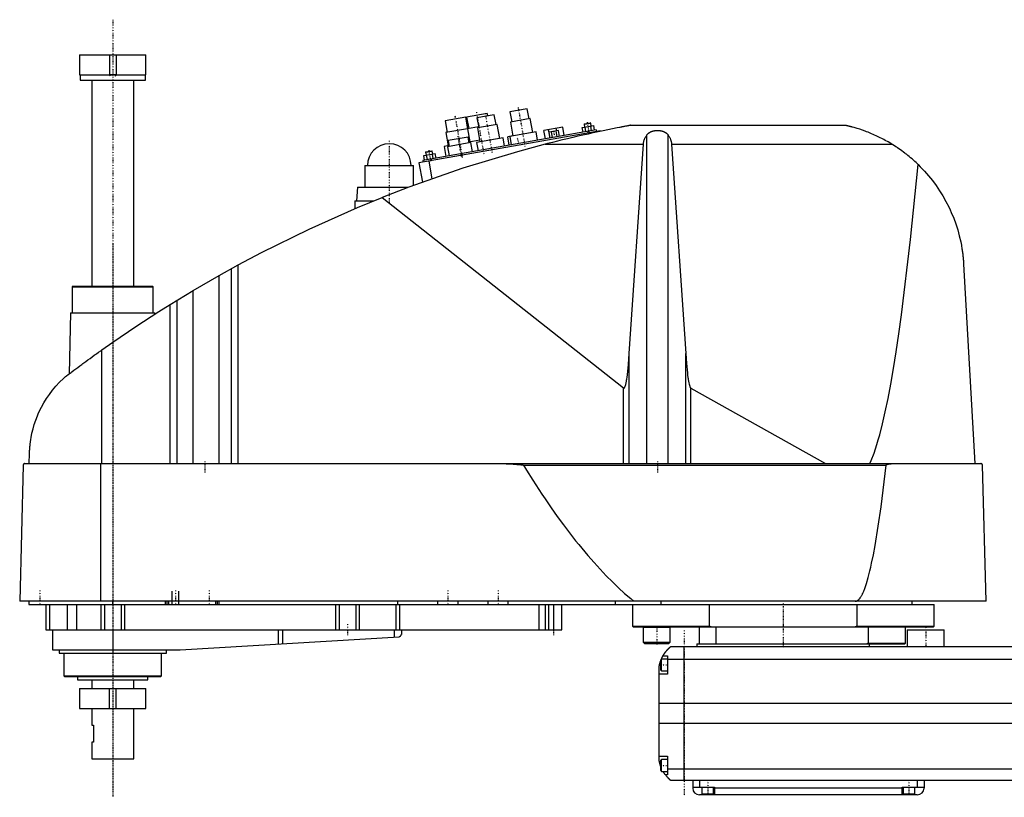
# Model space of a CAD drawing. Extents: x -906 to 181, y -82 to 389.
# Tile 1 of 2: x -906 to -318, y -82 to 382. Entities that reach past the tile are written whole.
import ezdxf

# ---------------------------------------------------------------- set-up
doc = ezdxf.new("R2010")
doc.units = 0
doc.linetypes.add('CENTER', pattern=[1.5, 0.45, -0.5, 0.05, -0.5])
for name, color, linetype in [('AM_0', 7, 'CONTINUOUS'), ('AM_10', 7, 'CONTINUOUS'), ('AM_7', 7, 'CENTER')]:
    doc.layers.add(name, color=color, linetype=linetype)

msp = doc.modelspace()

# ---------------------------------------------------------------- linework, layer by layer
at = {"layer": 'AM_0', "color": 7, "linetype": 'CONTINUOUS'}
for p, q in [((-869.75, 360.5), (-869.75, 348.5)), ((-869.75, 360.5), (-830.25, 360.5)), ((-830.25, 348.5), (-830.25, 360.5)), ((-869.75, 348.5), (-830.25, 348.5)), ((-869.5, 348.5), (-869.5, 345.5)), ((-830.5, 345.5), (-830.5, 348.5)), ((-869.5, 345.5), (-830.5, 345.5)), ((-862.5, 345.5), (-862.5, 222.5)), ((-837.5, 222.5), (-837.5, 345.5)), ((-639.35, 323.35), (-651.66, 321.18)), ((-638.13, 316.45), (-639.35, 323.35)), ((-626.55, 325.6), (-638.86, 323.43)), ((-638.86, 323.43), (-637.64, 316.54)), ((-622.35, 324.82), (-632.69, 323)), ((-626.29, 324.13), (-626.55, 325.6)), ((-621.3, 318.91), (-622.35, 324.82)), ((-602.65, 328.29), (-612.99, 326.47)), ((-612.99, 326.47), (-611.95, 320.56)), ((-601.61, 322.39), (-602.65, 328.29)), ((-651.66, 321.18), (-650.44, 314.28)), ((-631.73, 317.58), (-638.38, 316.41)), ((-632.69, 323), (-631.65, 317.09)), ((-620.57, 319.04), (-632.38, 316.96)), ((-619.09, 310.67), (-620.57, 319.04)), ((-600.87, 322.52), (-612.69, 320.43)), ((-612.69, 320.43), (-611.21, 312.06)), ((-599.39, 314.15), (-600.87, 322.52)), ((-581.49, 317.4), (-592.71, 315.42)), ((-580.6, 312.38), (-581.49, 317.4)), ((-569.87, 317.12), (-563.05, 318.32)), ((-568.79, 319.08), (-564.85, 319.78)), ((-568.58, 319.37), (-568.79, 319.08)), ((-568.79, 319.08), (-568.48, 317.36)), ((-568.58, 319.37), (-565.14, 319.98)), ((-567.68, 314.66), (-568.17, 317.42)), ((-564.85, 319.78), (-565.14, 319.98)), ((-564.54, 318.06), (-564.85, 319.78)), ((-564.27, 315.26), (-564.75, 318.02)), ((-562.56, 315.56), (-563.05, 318.32)), ((-540.94, 318.5), (-413.33, 318.5)), ((-558.96, 315.18), (-667.29, 296.08)), ((-561.6, 315.73), (-665, 297.5)), ((-638.37, 316.41), (-651.18, 314.15)), ((-651.18, 314.15), (-649.79, 306.27)), ((-638, 311.4), (-649.82, 309.32)), ((-638.38, 316.41), (-636.99, 308.53)), ((-637.4, 307.95), (-638, 311.4)), ((-632.38, 316.96), (-630.91, 308.59)), ((-611.23, 312.16), (-614.38, 311.6)), ((-613.49, 306.58), (-614.38, 311.6)), ((-597.42, 314.49), (-613.18, 311.71)), ((-613.18, 311.71), (-612.31, 306.79)), ((-611.6, 311.99), (-611.61, 312.09)), ((-596.56, 309.57), (-597.42, 314.49)), ((-591.83, 310.4), (-592.71, 315.42)), ((-589.06, 310.89), (-589.95, 315.91)), ((-583.98, 315.34), (-589.67, 314.34)), ((-589.06, 310.89), (-589.67, 314.34)), ((-587.64, 311.14), (-588.24, 314.59)), ((-585.14, 315.14), (-585.42, 316.71)), ((-584.79, 311.64), (-585.4, 315.09)), ((-583.37, 311.89), (-583.98, 315.34)), ((-569.39, 314.36), (-569.87, 317.12)), ((-566.52, 314.86), (-566.35, 313.88)), ((-564.87, 314.14), (-564.78, 313.64)), ((-561.6, 315.73), (-561.42, 314.75)), ((-558.96, 315.18), (-558.91, 314.91)), ((-531.34, 116.6), (-531.34, 312.71)), ((-518.66, 116.6), (-518.66, 312.71)), ((-649.31, 306.36), (-652.25, 305.84)), ((-652.25, 305.84), (-651.21, 299.93)), ((-636.41, 308.13), (-650.2, 305.69)), ((-650.2, 305.69), (-649.24, 300.28)), ((-649.82, 309.32), (-649.21, 305.87)), ((-631.08, 309.57), (-637.49, 308.44)), ((-635.46, 302.71), (-636.41, 308.13)), ((-617.12, 311.02), (-632.88, 308.24)), ((-632.88, 308.24), (-632.01, 303.32)), ((-616.25, 306.1), (-617.12, 311.02)), ((-592.03, 307.16), (-533.43, 307.16)), ((-541.83, 182.23), (-533.43, 307.16)), ((-516.57, 307.16), (-385.05, 307.16)), ((-516.57, 307.16), (-508.17, 182.23)), ((-664.41, 300.44), (-657.59, 301.64)), ((-663.93, 297.69), (-664.41, 300.44)), ((-663.33, 302.41), (-659.39, 303.1)), ((-663.12, 302.7), (-663.33, 302.41)), ((-663.33, 302.41), (-663.02, 300.69)), ((-663.12, 302.7), (-659.68, 303.31)), ((-662.22, 297.99), (-662.71, 300.74)), ((-659.39, 303.1), (-659.68, 303.31)), ((-659.08, 301.38), (-659.39, 303.1)), ((-658.81, 298.59), (-659.3, 301.34)), ((-657.1, 298.89), (-657.59, 301.64)), ((-699.5, 294.5), (-699.5, 281.5)), ((-699.5, 294.5), (-670.5, 294.5)), ((-670.5, 282.67), (-670.5, 294.5)), ((-667.29, 296.08), (-665.26, 284.59)), ((-665, 297.5), (-664.83, 296.52)), ((-661.38, 297.12), (-659.53, 286.63)), ((-660.08, 298.37), (-659.9, 297.38)), ((-704, 281.5), (-704.5, 273.5)), ((-704, 281.5), (-673.65, 281.5)), ((-705.65, 273.5), (-705.65, 268.73)), ((-705.65, 273.5), (-694.16, 273.5)), ((-689.33, 275.44), (-545.22, 161.75)), ((-786.56, 228.89), (-775.22, 235.17)), ((-775.22, 116.6), (-775.22, 235.17)), ((-342.34, 235.56), (-335.65, 116.6)), ((-779.22, 116.6), (-779.22, 232.98)), ((-801.96, 219.97), (-786.56, 228.89)), ((-786.56, 116.6), (-786.56, 228.89)), ((-873.67, 222.5), (-874.17, 222)), ((-874.17, 222), (-874.17, 206.5)), ((-874.17, 222), (-825.83, 222)), ((-873.67, 222.5), (-826.33, 222.5)), ((-825.83, 222), (-826.33, 222.5)), ((-825.83, 206.5), (-825.83, 222)), ((-815.65, 211.64), (-801.96, 219.97)), ((-801.96, 116.6), (-801.96, 219.97)), ((-815.65, 116.6), (-815.65, 211.64)), ((-811.52, 116.6), (-811.52, 214.2)), ((-875.17, 206.5), (-876.04, 170.15)), ((-875.17, 206.5), (-824.83, 206.5)), ((-824.81, 205.86), (-824.83, 206.5)), ((-856.53, 116.6), (-856.53, 184.45)), ((-541.83, 116.6), (-541.83, 182.23)), ((-508.17, 116.6), (-508.17, 182.23)), ((-545.22, 116.6), (-545.22, 161.75)), ((-505.15, 161.71), (-424.82, 116.6)), ((-505.15, 116.6), (-505.15, 161.71)), ((-899.77, 116.6), (-899.63, 122.62)), ((-903.45, 115.63), (-905.5, 34.5)), ((-902.45, 116.6), (-332.05, 116.6)), ((-857.01, 34.5), (-857.01, 116.6)), ((-604.88, 115.63), (-388.61, 115.63)), ((-328.96, 34.5), (-331.05, 115.63)), ((-328.96, 34.5), (-905.5, 34.5)), ((-900, 34.5), (-900, 32.5)), ((-900, 32.5), (-360, 32.5)), ((-890, 32.5), (-890, 17.5)), ((-887.69, 32.5), (-887.69, 17.5)), ((-877.09, 32.5), (-877.09, 17.5)), ((-871.56, 32.5), (-871.56, 17.5)), ((-857, 32.5), (-857, 17.5)), ((-855, 32.5), (-855, 17.5)), ((-850, 32.5), (-850, 34.5)), ((-845, 32.5), (-845, 17.5)), ((-843, 32.5), (-843, 17.5)), ((-818.5, 32.5), (-818.5, 34.5)), ((-817.5, 32.5), (-817.5, 34.5)), ((-816.5, 32.5), (-816.5, 34.5)), ((-788.5, 32.5), (-788.5, 34.5)), ((-787.5, 32.5), (-787.5, 34.5)), ((-786.5, 32.5), (-786.5, 34.5)), ((-717, 32.5), (-717, 17.5)), ((-715, 32.5), (-715, 17.5)), ((-705, 32.5), (-705, 17.5)), ((-703, 32.5), (-703, 17.5)), ((-681.18, 32.5), (-681.18, 17.5)), ((-680, 32.5), (-680, 34.5)), ((-678.85, 32.5), (-678.85, 17.5)), ((-656, 32.5), (-656, 34.5)), ((-644, 32.5), (-644, 34.5)), ((-626, 32.5), (-626, 34.5)), ((-614, 32.5), (-614, 34.5)), ((-595.84, 32.5), (-595.84, 17.5)), ((-592, 32.5), (-592, 17.5)), ((-590, 32.5), (-590, 17.5)), ((-587, 32.5), (-587, 17.5)), ((-582, 17.5), (-582, 32.5)), ((-550, 32.5), (-550, 34.5)), ((-540, 32.5), (-540, 19.7)), ((-522.83, 32.5), (-522.83, 34.5)), ((-494.02, 19.7), (-494.02, 32.5)), ((-405.98, 32.5), (-405.98, 19.7)), ((-373, 32.5), (-373, 34.5)), ((-360, 19.7), (-360, 32.5)), ((-540, 19.7), (-539.5, 19.2)), ((-540, 19.7), (-494.02, 19.7)), ((-539.5, 19.2), (-360.5, 19.2)), ((-533.37, 19.19), (-533.45, 19.1)), ((-533.45, 19.1), (-533.45, 10)), ((-533.45, 19.1), (-517.45, 19.1)), ((-517.45, 19.1), (-517.55, 19.2)), ((-517.45, 10), (-517.45, 19.1)), ((-500, 9), (-500, 19.2)), ((-492.99, 19.2), (-494.02, 19.7)), ((-490, 9), (-490, 19.2)), ((-405.98, 19.7), (-407.01, 19.2)), ((-405.98, 19.7), (-360, 19.7)), ((-399.28, 19.2), (-399.28, 9.5)), ((-377, 9.5), (-377, 19.2)), ((-360.5, 19.2), (-360, 19.7)), ((-890, 17.5), (-582, 17.5)), ((-886, 17.5), (-886, 5.5)), ((-850, 17.5), (-850, 5.5)), ((-809.7, 5.52), (-679.14, 13.27)), ((-751.33, 17.5), (-751.33, 8.99)), ((-748.68, 17.5), (-748.68, 9.14)), ((-682.14, 17.5), (-682.14, 13.1)), ((-677.8, 17.5), (-677.8, 14.74)), ((-376, 17.5), (-376, 7.5)), ((-376, 17.5), (-354, 17.5)), ((-354, 7.5), (-354, 17.5)), ((-533.45, 10), (-532.65, 9.2)), ((-533.45, 10), (-517.45, 10)), ((-532.65, 9.2), (-518.25, 9.2)), ((-518.25, 9.2), (-517.45, 10)), ((-517, 7.5), (83, 7.5)), ((-509, -72.5), (-509, 7.5)), ((-501.5, 9), (-501.5, 7.5)), ((-501.5, 9), (-377.5, 9)), ((-399.28, 9.5), (-400, 9)), ((-399.28, 9.5), (-377, 9.5)), ((-398.5, 7.5), (-398.5, 9)), ((-377.5, 9), (-377, 9.5)), ((-886, 5.5), (-810.3, 5.5)), ((-882, 5.5), (-882, 3.5)), ((-882, 3.5), (-818, 3.5)), ((-879.17, 3.5), (-879.17, -10)), ((-820.83, -10), (-820.83, 3.5)), ((-818, 3.5), (-818, 5.5)), ((-519, 0), (-522.6, 0)), ((-522.6, -7), (-522.6, 0)), ((-521.65, 2), (-519, 2)), ((-519, 2), (-519, -9)), ((-524, -60.5), (-524, -4.5)), ((-522.6, 0), (-523, -0.4)), ((-523, -6.6), (-523, -0.4)), ((85, -0.2), (-519, -0.2)), ((-879.17, -10), (-878.67, -10.5)), ((-879.17, -10), (-820.83, -10)), ((-878.67, -10.5), (-821.33, -10.5)), ((-871, -10.5), (-871, -12.5)), ((-829, -12.5), (-829, -10.5)), ((-821.33, -10.5), (-820.83, -10)), ((-519, -9), (-524, -9)), ((-523, -6.6), (-522.6, -7)), ((-522.6, -7), (-519, -7)), ((-871, -12.5), (-829, -12.5)), ((-869.75, -17.5), (-869.75, -29.5)), ((-869.75, -17.5), (-830.25, -17.5)), ((-862.5, -12.5), (-862.5, -17.5)), ((-837.5, -17.5), (-837.5, -12.5)), ((-830.25, -29.5), (-830.25, -17.5)), ((90, -26.54), (-524, -26.54)), ((-869.75, -29.5), (-830.25, -29.5)), ((-862.5, -29.5), (-862.5, -39.5)), ((-837.5, -59.5), (-837.5, -29.5)), ((-862.5, -39.5), (-861.5, -39.5)), ((-861.5, -39.5), (-861.5, -49.5)), ((90, -38.4), (-524, -38.4)), ((-862.5, -49.5), (-862.5, -59.5)), ((-861.5, -49.5), (-862.5, -49.5)), ((-524, -58), (-519, -58)), ((-519, -58), (-519, -69)), ((-862.5, -59.5), (-837.5, -59.5)), ((-522.6, -60), (-523, -60.4)), ((-523, -66.6), (-523, -60.4)), ((-519, -60), (-522.6, -60)), ((-522.6, -67), (-522.6, -60)), ((-523, -66.6), (-522.6, -67)), ((-522.6, -67), (-519, -67)), ((-519, -69), (-520.34, -69)), ((85, -65.78), (-519, -65.78)), ((83, -72.5), (-517, -72.5)), ((-504, -72.5), (-504, -77)), ((-500, -72.5), (-500, -76.5)), ((-370, -72.5), (-370, -76.5)), ((-366, -72.5), (-366, -77)), ((-504, -76.5), (-491, -76.5)), ((-370, -81), (-500, -81)), ((-498.5, -76.5), (-498.5, -80.5)), ((-498.5, -80.5), (-491.5, -80.5)), ((-495, -81), (-495, -80.5)), ((-491.5, -80.5), (-491.5, -76.5)), ((-491, -76.5), (-491, -81)), ((-379, -77), (-491, -77)), ((-379, -76.5), (-366, -76.5)), ((-379, -81), (-379, -76.5)), ((-378.5, -76.5), (-378.5, -80.5)), ((-378.5, -80.5), (-371.5, -80.5)), ((-375, -81), (-375, -80.5)), ((-371.5, -80.5), (-371.5, -76.5))]:
    msp.add_line(p, q, dxfattribs=at)
for points in [[(-540.94, 318.5, 0), (-540.94, 318.5, 0), (-540.94, 318.5, 0), (-540.94, 318.5, 0), (-540.95, 318.5, 0), (-540.95, 318.5, 0), (-540.96, 318.49, 0), (-540.98, 318.49, 0), (-541, 318.49, 0), (-541.02, 318.48, 0), (-541.04, 318.48, 0), (-541.05, 318.48, 0), (-541.06, 318.48, 0), (-541.09, 318.47, 0), (-541.12, 318.47, 0), (-541.15, 318.46, 0), (-541.19, 318.45, 0), (-541.22, 318.45, 0), (-541.24, 318.44, 0), (-541.26, 318.44, 0), (-541.3, 318.43, 0), (-541.35, 318.42, 0), (-541.37, 318.42, 0), (-541.39, 318.41, 0), (-541.44, 318.41, 0), (-541.48, 318.4, 0), (-541.51, 318.39, 0), (-541.53, 318.39, 0), (-541.58, 318.38, 0), (-541.64, 318.37, 0), (-541.69, 318.36, 0), (-541.74, 318.35, 0), (-541.8, 318.34, 0), (-541.83, 318.33, 0), (-541.86, 318.33, 0), (-541.91, 318.32, 0), (-541.97, 318.31, 0), (-542.03, 318.29, 0), (-542.08, 318.28, 0), (-542.14, 318.27, 0), (-542.17, 318.27, 0), (-542.2, 318.26, 0), (-542.26, 318.25, 0), (-542.32, 318.24, 0), (-542.53, 318.2, 0), (-542.91, 318.13, 0), (-543.31, 318.05, 0), (-543.52, 318.01, 0), (-543.73, 317.97, 0), (-544.16, 317.89, 0), (-544.6, 317.8, 0), (-545.06, 317.71, 0), (-545.52, 317.63, 0), (-545.99, 317.53, 0), (-546.22, 317.49, 0), (-546.46, 317.44, 0), (-546.93, 317.35, 0), (-547.41, 317.26, 0), (-547.64, 317.21, 0), (-549.05, 316.93, 0), (-551.78, 316.39, 0), (-554.59, 315.81, 0), (-557.47, 315.21, 0), (-560.41, 314.59, 0), (-563.39, 313.95, 0), (-564.9, 313.62, 0), (-566.41, 313.28, 0), (-569.46, 312.6, 0), (-572.52, 311.91, 0), (-575.58, 311.19, 0), (-578.64, 310.47, 0), (-581.68, 309.74, 0), (-583.19, 309.37, 0), (-584.69, 309.01, 0), (-587.67, 308.27, 0), (-590.59, 307.53, 0), (-592.03, 307.16, 0)], [(-385.05, 307.16, 0), (-385.83, 307.64, 0), (-387.44, 308.58, 0), (-389.09, 309.5, 0), (-389.92, 309.95, 0), (-390.77, 310.4, 0), (-392.47, 311.26, 0), (-394.2, 312.08, 0), (-395.93, 312.87, 0), (-397.66, 313.61, 0), (-399.37, 314.3, 0), (-400.23, 314.63, 0), (-401.07, 314.95, 0), (-402.74, 315.54, 0), (-404.36, 316.09, 0), (-405.96, 316.59, 0), (-407.62, 317.08, 0), (-408.6, 317.35, 0), (-408.87, 317.42, 0), (-409.14, 317.5, 0), (-409.28, 317.53, 0), (-409.41, 317.57, 0), (-409.68, 317.64, 0), (-409.94, 317.7, 0), (-410.07, 317.74, 0), (-410.2, 317.77, 0), (-410.46, 317.83, 0), (-410.71, 317.9, 0), (-410.83, 317.93, 0), (-410.95, 317.96, 0), (-411.19, 318.01, 0), (-411.42, 318.07, 0), (-411.65, 318.12, 0), (-411.86, 318.17, 0), (-412.07, 318.22, 0), (-412.18, 318.24, 0), (-412.28, 318.27, 0), (-412.48, 318.31, 0), (-412.67, 318.36, 0), (-412.78, 318.38, 0), (-412.8, 318.39, 0), (-412.83, 318.39, 0), (-412.84, 318.39, 0), (-412.86, 318.4, 0), (-412.89, 318.4, 0), (-412.91, 318.41, 0), (-412.94, 318.41, 0), (-412.96, 318.42, 0), (-412.99, 318.42, 0), (-413, 318.43, 0), (-413.01, 318.43, 0), (-413.03, 318.44, 0), (-413.05, 318.44, 0), (-413.07, 318.44, 0), (-413.1, 318.45, 0), (-413.12, 318.45, 0), (-413.13, 318.46, 0), (-413.13, 318.46, 0), (-413.15, 318.46, 0), (-413.17, 318.47, 0), (-413.18, 318.47, 0), (-413.19, 318.47, 0), (-413.2, 318.47, 0), (-413.22, 318.48, 0), (-413.22, 318.48, 0), (-413.23, 318.48, 0), (-413.24, 318.48, 0), (-413.26, 318.48, 0), (-413.27, 318.49, 0), (-413.28, 318.49, 0), (-413.29, 318.49, 0), (-413.29, 318.49, 0), (-413.3, 318.49, 0), (-413.3, 318.49, 0), (-413.31, 318.5, 0), (-413.32, 318.5, 0), (-413.32, 318.5, 0), (-413.33, 318.5, 0), (-413.33, 318.5, 0), (-413.33, 318.5, 0), (-413.33, 318.5, 0), (-413.33, 318.5, 0), (-413.33, 318.5, 0)], [(-533.43, 307.16, 0), (-533.42, 307.32, 0), (-533.39, 307.65, 0), (-533.34, 307.97, 0), (-533.32, 308.13, 0), (-533.29, 308.3, 0), (-533.22, 308.62, 0), (-533.15, 308.94, 0), (-533.06, 309.26, 0), (-532.97, 309.57, 0), (-532.86, 309.89, 0), (-532.8, 310.04, 0), (-532.74, 310.2, 0), (-532.61, 310.51, 0), (-532.48, 310.81, 0), (-532.33, 311.11, 0), (-532.17, 311.41, 0), (-532, 311.71, 0), (-531.92, 311.86, 0), (-531.83, 312, 0), (-531.64, 312.29, 0), (-531.44, 312.57, 0), (-531.34, 312.71, 0)], [(-531.34, 312.71, 0), (-531.3, 312.76, 0), (-531.23, 312.86, 0), (-531.15, 312.95, 0), (-531.11, 313, 0), (-531.07, 313.05, 0), (-530.99, 313.14, 0), (-530.91, 313.24, 0), (-530.82, 313.33, 0), (-530.73, 313.42, 0), (-530.63, 313.51, 0), (-530.59, 313.56, 0), (-530.54, 313.6, 0), (-530.44, 313.69, 0), (-530.34, 313.77, 0), (-530.24, 313.85, 0), (-530.14, 313.93, 0), (-530.03, 314.01, 0), (-529.98, 314.05, 0), (-529.93, 314.09, 0), (-529.82, 314.16, 0), (-529.71, 314.23, 0), (-529.66, 314.26, 0), (-529.6, 314.3, 0), (-529.49, 314.36, 0), (-529.39, 314.42, 0), (-529.33, 314.45, 0), (-529.28, 314.48, 0), (-529.17, 314.54, 0), (-529.05, 314.59, 0), (-528.94, 314.65, 0), (-528.82, 314.7, 0), (-528.7, 314.75, 0), (-528.64, 314.78, 0), (-528.58, 314.8, 0), (-528.46, 314.85, 0), (-528.33, 314.9, 0), (-528.21, 314.94, 0), (-528.08, 314.99, 0), (-527.95, 315.03, 0), (-527.88, 315.05, 0), (-527.81, 315.07, 0), (-527.68, 315.1, 0), (-527.55, 315.14, 0), (-527.41, 315.17, 0), (-527.28, 315.2, 0), (-527.14, 315.23, 0), (-527.07, 315.25, 0), (-527, 315.26, 0), (-526.86, 315.28, 0), (-526.72, 315.31, 0), (-526.59, 315.33, 0), (-526.45, 315.35, 0), (-526.31, 315.37, 0), (-526.24, 315.37, 0), (-526.17, 315.38, 0), (-526.03, 315.4, 0), (-525.89, 315.41, 0), (-525.75, 315.42, 0), (-525.61, 315.43, 0), (-525.47, 315.43, 0), (-525.41, 315.44, 0), (-525.34, 315.44, 0), (-525.2, 315.44, 0), (-525.07, 315.44, 0), (-525, 315.44, 0), (-524.93, 315.44, 0), (-524.8, 315.44, 0), (-524.66, 315.44, 0), (-524.59, 315.44, 0), (-524.53, 315.43, 0), (-524.39, 315.43, 0), (-524.25, 315.42, 0), (-524.11, 315.41, 0), (-523.97, 315.4, 0), (-523.83, 315.38, 0), (-523.76, 315.37, 0), (-523.69, 315.37, 0), (-523.55, 315.35, 0), (-523.41, 315.33, 0), (-523.28, 315.31, 0), (-523.14, 315.28, 0), (-523, 315.26, 0), (-522.93, 315.25, 0), (-522.86, 315.23, 0), (-522.72, 315.2, 0), (-522.59, 315.17, 0), (-522.45, 315.14, 0), (-522.32, 315.1, 0), (-522.19, 315.07, 0), (-522.12, 315.05, 0), (-522.05, 315.03, 0), (-521.92, 314.99, 0), (-521.79, 314.94, 0), (-521.67, 314.9, 0), (-521.54, 314.85, 0), (-521.42, 314.8, 0), (-521.36, 314.78, 0), (-521.3, 314.75, 0), (-521.18, 314.7, 0), (-521.06, 314.65, 0), (-520.95, 314.59, 0), (-520.83, 314.54, 0), (-520.72, 314.48, 0), (-520.67, 314.45, 0), (-520.61, 314.42, 0), (-520.51, 314.36, 0), (-520.4, 314.3, 0), (-520.34, 314.26, 0), (-520.29, 314.23, 0), (-520.18, 314.16, 0), (-520.07, 314.09, 0), (-520.02, 314.05, 0), (-519.97, 314.01, 0), (-519.86, 313.93, 0), (-519.76, 313.85, 0), (-519.66, 313.77, 0), (-519.56, 313.69, 0), (-519.46, 313.6, 0), (-519.41, 313.56, 0), (-519.37, 313.51, 0), (-519.27, 313.42, 0), (-519.18, 313.33, 0), (-519.09, 313.24, 0), (-519.01, 313.14, 0), (-518.93, 313.05, 0), (-518.89, 313, 0), (-518.85, 312.95, 0), (-518.77, 312.86, 0), (-518.7, 312.76, 0), (-518.66, 312.71, 0)], [(-518.66, 312.71, 0), (-518.56, 312.57, 0), (-518.36, 312.29, 0), (-518.17, 312, 0), (-518.08, 311.86, 0), (-518, 311.71, 0), (-517.83, 311.41, 0), (-517.67, 311.11, 0), (-517.52, 310.81, 0), (-517.39, 310.51, 0), (-517.26, 310.2, 0), (-517.2, 310.04, 0), (-517.14, 309.89, 0), (-517.03, 309.57, 0), (-516.94, 309.26, 0), (-516.85, 308.94, 0), (-516.78, 308.62, 0), (-516.71, 308.3, 0), (-516.68, 308.13, 0), (-516.66, 307.97, 0), (-516.61, 307.65, 0), (-516.58, 307.32, 0), (-516.57, 307.16, 0)], [(-592.03, 307.16, 0), (-608.52, 302.74, 0), (-641.19, 292.86, 0), (-673.4, 281.59, 0), (-689.33, 275.44, 0)], [(-369.53, 295.09, 0), (-369.92, 295.47, 0), (-370.71, 296.22, 0), (-371.52, 296.97, 0), (-371.92, 297.33, 0), (-372.33, 297.7, 0), (-373.15, 298.42, 0), (-373.98, 299.14, 0), (-374.82, 299.84, 0), (-375.67, 300.53, 0), (-376.53, 301.21, 0), (-376.96, 301.55, 0), (-377.39, 301.89, 0), (-378.26, 302.55, 0), (-379.14, 303.2, 0), (-380.03, 303.84, 0), (-380.93, 304.47, 0), (-381.83, 305.08, 0), (-382.28, 305.39, 0), (-382.74, 305.69, 0), (-383.66, 306.29, 0), (-384.58, 306.87, 0), (-385.05, 307.16, 0)], [(-398.33, 116.6, 0), (-397.49, 118.52, 0), (-395.8, 122.91, 0), (-394.12, 128.01, 0), (-393.28, 130.82, 0), (-392.45, 133.82, 0), (-390.78, 140.33, 0), (-389.13, 147.55, 0), (-387.48, 155.47, 0), (-385.84, 164.08, 0), (-384.22, 173.39, 0), (-383.41, 178.3, 0), (-382.61, 183.38, 0), (-381.01, 194.05, 0), (-379.42, 205.39, 0), (-374, 250.31, 0), (-369.53, 295.09, 0)], [(-369.53, 295.09, 0), (-368.22, 293.79, 0), (-365.68, 291.12, 0), (-363.25, 288.34, 0), (-362.07, 286.91, 0), (-360.93, 285.46, 0), (-358.74, 282.49, 0), (-356.67, 279.43, 0), (-354.72, 276.3, 0), (-352.91, 273.09, 0), (-351.24, 269.81, 0), (-350.45, 268.14, 0), (-349.7, 266.46, 0), (-348.3, 263.06, 0), (-347.03, 259.6, 0), (-345.91, 256.08, 0), (-344.93, 252.5, 0), (-344.09, 248.86, 0), (-343.73, 247.01, 0), (-343.67, 246.71, 0), (-343.56, 246.09, 0), (-343.45, 245.46, 0), (-343.4, 245.15, 0), (-343.35, 244.84, 0), (-343.25, 244.21, 0), (-343.16, 243.59, 0), (-343.07, 242.96, 0), (-342.98, 242.33, 0), (-342.9, 241.69, 0), (-342.86, 241.37, 0), (-342.82, 241.06, 0), (-342.75, 240.42, 0), (-342.68, 239.78, 0), (-342.62, 239.13, 0), (-342.56, 238.49, 0), (-342.5, 237.84, 0), (-342.47, 237.52, 0), (-342.45, 237.19, 0), (-342.4, 236.54, 0), (-342.36, 235.89, 0), (-342.34, 235.56, 0)], [(-775.22, 235.17, 0), (-761.24, 242.59, 0), (-732.87, 256.58, 0), (-703.96, 269.45, 0), (-689.33, 275.44, 0)], [(-856.53, 184.45, 0), (-849.84, 189.16, 0), (-836.3, 198.36, 0), (-822.58, 207.29, 0), (-815.65, 211.64, 0)], [(-878.19, 168.52, 0), (-877.65, 168.93, 0), (-876.56, 169.75, 0), (-875.45, 170.59, 0), (-874.89, 171.01, 0), (-874.33, 171.44, 0), (-873.19, 172.3, 0), (-872.03, 173.16, 0), (-870.86, 174.04, 0), (-869.67, 174.92, 0), (-868.47, 175.81, 0), (-867.86, 176.26, 0), (-867.25, 176.7, 0), (-866.03, 177.6, 0), (-864.79, 178.51, 0), (-863.54, 179.42, 0), (-862.29, 180.33, 0), (-861.02, 181.24, 0), (-860.38, 181.7, 0), (-859.75, 182.16, 0), (-858.46, 183.08, 0), (-857.18, 184, 0), (-856.53, 184.45, 0)], [(-545.22, 161.75, 0), (-545.21, 161.75, 0), (-545.21, 161.75, 0), (-545.2, 161.74, 0), (-545.2, 161.74, 0), (-545.2, 161.74, 0), (-545.19, 161.73, 0), (-545.19, 161.73, 0), (-545.18, 161.73, 0), (-545.17, 161.72, 0), (-545.17, 161.72, 0), (-545.17, 161.72, 0), (-545.16, 161.71, 0), (-545.16, 161.71, 0), (-545.15, 161.71, 0), (-545.15, 161.71, 0), (-545.14, 161.7, 0), (-545.14, 161.7, 0), (-545.13, 161.7, 0), (-545.13, 161.7, 0), (-545.12, 161.69, 0), (-545.12, 161.69, 0), (-545.12, 161.69, 0), (-545.11, 161.69, 0), (-545.11, 161.69, 0), (-545.1, 161.68, 0), (-545.1, 161.68, 0), (-545.1, 161.68, 0), (-545.09, 161.68, 0), (-545.08, 161.68, 0), (-545.08, 161.68, 0), (-545.07, 161.68, 0), (-545.07, 161.67, 0), (-545.07, 161.67, 0), (-545.06, 161.67, 0), (-545.06, 161.67, 0), (-545.05, 161.67, 0), (-545.05, 161.67, 0), (-545.04, 161.67, 0), (-545.03, 161.67, 0), (-545.03, 161.67, 0), (-545.03, 161.67, 0), (-545.02, 161.67, 0), (-545.02, 161.67, 0), (-545.01, 161.67, 0), (-545.01, 161.67, 0), (-545, 161.67, 0), (-545, 161.67, 0), (-544.99, 161.67, 0), (-544.99, 161.67, 0), (-544.98, 161.67, 0), (-544.98, 161.67, 0), (-544.97, 161.67, 0), (-544.97, 161.67, 0), (-544.96, 161.67, 0), (-544.96, 161.67, 0), (-544.96, 161.67, 0), (-544.95, 161.67, 0), (-544.94, 161.67, 0), (-544.94, 161.67, 0), (-544.93, 161.67, 0), (-544.93, 161.68, 0), (-544.93, 161.68, 0), (-544.92, 161.68, 0), (-544.92, 161.68, 0), (-544.91, 161.68, 0), (-544.91, 161.68, 0), (-544.9, 161.68, 0), (-544.9, 161.68, 0), (-544.9, 161.69, 0), (-544.89, 161.69, 0), (-544.89, 161.69, 0), (-544.88, 161.69, 0), (-544.88, 161.69, 0), (-544.87, 161.7, 0), (-544.87, 161.7, 0), (-544.86, 161.7, 0), (-544.86, 161.7, 0), (-544.85, 161.7, 0), (-544.85, 161.71, 0), (-544.84, 161.71, 0), (-544.84, 161.71, 0), (-544.83, 161.72, 0), (-544.83, 161.72, 0), (-544.83, 161.72, 0), (-544.82, 161.72, 0), (-544.81, 161.73, 0), (-544.81, 161.73, 0), (-544.8, 161.74, 0), (-544.8, 161.74, 0), (-544.79, 161.74, 0), (-544.79, 161.74, 0), (-544.79, 161.75, 0), (-544.78, 161.75, 0), (-544.78, 161.76, 0), (-544.77, 161.76, 0), (-544.76, 161.77, 0), (-544.76, 161.77, 0), (-544.76, 161.77, 0), (-544.75, 161.78, 0), (-544.75, 161.78, 0), (-544.73, 161.8, 0), (-544.71, 161.82, 0), (-544.69, 161.84, 0), (-544.66, 161.88, 0), (-544.63, 161.92, 0), (-544.61, 161.94, 0), (-544.59, 161.97, 0), (-544.56, 162.02, 0), (-544.52, 162.08, 0), (-544.51, 162.11, 0), (-544.49, 162.14, 0), (-544.46, 162.2, 0), (-544.42, 162.27, 0), (-544.39, 162.34, 0), (-544.36, 162.42, 0), (-544.32, 162.5, 0), (-544.31, 162.54, 0), (-544.29, 162.59, 0), (-544.26, 162.67, 0), (-544.22, 162.77, 0), (-544.11, 163.13, 0), (-543.91, 163.86, 0), (-543.71, 164.73, 0), (-543.52, 165.75, 0), (-543.42, 166.32, 0), (-543.32, 166.92, 0), (-543.13, 168.22, 0), (-542.95, 169.66, 0), (-542.32, 175.77, 0), (-541.83, 182.23, 0)], [(-508.17, 182.23, 0), (-507.73, 176.38, 0), (-507.17, 170.69, 0), (-507.01, 169.31, 0), (-506.84, 168.04, 0), (-506.76, 167.44, 0), (-506.67, 166.88, 0), (-506.5, 165.83, 0), (-506.32, 164.9, 0), (-506.15, 164.08, 0), (-505.97, 163.38, 0), (-505.79, 162.8, 0), (-505.7, 162.56, 0), (-505.68, 162.52, 0), (-505.65, 162.44, 0), (-505.62, 162.37, 0), (-505.61, 162.34, 0), (-505.59, 162.31, 0), (-505.56, 162.24, 0), (-505.53, 162.18, 0), (-505.5, 162.13, 0), (-505.47, 162.07, 0), (-505.44, 162.02, 0), (-505.43, 162, 0), (-505.41, 161.98, 0), (-505.38, 161.93, 0), (-505.35, 161.89, 0), (-505.32, 161.85, 0), (-505.29, 161.82, 0), (-505.26, 161.79, 0), (-505.25, 161.78, 0), (-505.23, 161.76, 0), (-505.21, 161.75, 0), (-505.21, 161.74, 0), (-505.2, 161.74, 0), (-505.2, 161.74, 0), (-505.2, 161.74, 0), (-505.19, 161.73, 0), (-505.19, 161.73, 0), (-505.18, 161.73, 0), (-505.18, 161.72, 0), (-505.17, 161.72, 0), (-505.17, 161.72, 0), (-505.17, 161.72, 0), (-505.16, 161.71, 0), (-505.16, 161.71, 0), (-505.15, 161.71, 0)], [(-899.63, 122.62, 0), (-899.63, 122.9, 0), (-899.61, 123.44, 0), (-899.59, 123.97, 0), (-899.58, 124.22, 0), (-899.56, 124.47, 0), (-899.53, 124.96, 0), (-899.5, 125.44, 0), (-899.47, 125.91, 0), (-899.43, 126.37, 0), (-899.39, 126.83, 0), (-899.37, 127.05, 0), (-899.35, 127.27, 0), (-899.31, 127.72, 0), (-899.26, 128.15, 0), (-899.07, 129.67, 0), (-898.88, 130.94, 0), (-898.67, 132.21, 0), (-898.16, 134.76, 0), (-897.54, 137.32, 0), (-896.8, 139.89, 0), (-895.93, 142.48, 0), (-894.93, 145.07, 0), (-894.38, 146.37, 0), (-893.8, 147.67, 0), (-892.52, 150.27, 0), (-891.09, 152.85, 0), (-889.52, 155.41, 0), (-887.8, 157.92, 0), (-885.93, 160.4, 0), (-884.94, 161.61, 0), (-883.91, 162.81, 0), (-881.74, 165.15, 0), (-879.41, 167.42, 0), (-878.19, 168.52, 0)], [(-902.45, 116.6, 0), (-902.48, 116.6, 0), (-902.54, 116.6, 0), (-902.61, 116.59, 0), (-902.64, 116.58, 0), (-902.67, 116.57, 0), (-902.74, 116.56, 0), (-902.8, 116.54, 0), (-902.86, 116.51, 0), (-902.93, 116.48, 0), (-902.99, 116.44, 0), (-903.02, 116.42, 0), (-903.05, 116.4, 0), (-903.1, 116.36, 0), (-903.16, 116.3, 0), (-903.21, 116.24, 0), (-903.27, 116.18, 0), (-903.3, 116.13, 0), (-903.3, 116.12, 0), (-903.31, 116.11, 0), (-903.32, 116.1, 0), (-903.32, 116.09, 0), (-903.33, 116.08, 0), (-903.34, 116.06, 0), (-903.34, 116.05, 0), (-903.35, 116.04, 0), (-903.35, 116.03, 0), (-903.36, 116.01, 0), (-903.37, 116, 0), (-903.37, 115.99, 0), (-903.38, 115.97, 0), (-903.39, 115.95, 0), (-903.39, 115.93, 0), (-903.4, 115.91, 0), (-903.41, 115.89, 0), (-903.41, 115.88, 0), (-903.41, 115.87, 0), (-903.42, 115.84, 0), (-903.43, 115.82, 0), (-903.43, 115.79, 0), (-903.43, 115.78, 0), (-903.43, 115.77, 0), (-903.44, 115.77, 0), (-903.44, 115.77, 0), (-903.44, 115.76, 0), (-903.44, 115.76, 0), (-903.44, 115.75, 0), (-903.44, 115.75, 0), (-903.44, 115.74, 0), (-903.44, 115.74, 0), (-903.44, 115.74, 0), (-903.44, 115.73, 0), (-903.44, 115.73, 0), (-903.44, 115.72, 0), (-903.44, 115.72, 0), (-903.44, 115.72, 0), (-903.44, 115.71, 0), (-903.44, 115.71, 0), (-903.44, 115.71, 0), (-903.44, 115.7, 0), (-903.45, 115.7, 0), (-903.45, 115.69, 0), (-903.45, 115.69, 0), (-903.45, 115.68, 0), (-903.45, 115.68, 0), (-903.45, 115.67, 0), (-903.45, 115.67, 0), (-903.45, 115.67, 0), (-903.45, 115.66, 0), (-903.45, 115.65, 0), (-903.45, 115.65, 0), (-903.45, 115.64, 0), (-903.45, 115.64, 0), (-903.45, 115.64, 0), (-903.45, 115.63, 0), (-903.45, 115.63, 0), (-903.45, 115.63, 0)], [(-625.92, 116.6, 0), (-622.51, 116.59, 0), (-615.33, 116.45, 0), (-611.14, 116.3, 0), (-609.97, 116.24, 0), (-608.82, 116.17, 0), (-608.26, 116.13, 0), (-607.7, 116.09, 0), (-606.58, 115.98, 0), (-605.89, 115.9, 0), (-605.7, 115.87, 0), (-605.5, 115.83, 0), (-605.41, 115.82, 0), (-605.31, 115.8, 0), (-605.21, 115.77, 0), (-605.18, 115.76, 0), (-605.15, 115.76, 0), (-605.13, 115.75, 0), (-605.12, 115.75, 0), (-605.09, 115.74, 0), (-605.06, 115.73, 0), (-605.03, 115.72, 0), (-605, 115.71, 0), (-604.97, 115.69, 0), (-604.95, 115.69, 0), (-604.95, 115.68, 0), (-604.94, 115.68, 0), (-604.94, 115.68, 0), (-604.94, 115.68, 0), (-604.94, 115.68, 0), (-604.93, 115.67, 0), (-604.93, 115.67, 0), (-604.92, 115.67, 0), (-604.92, 115.66, 0), (-604.91, 115.66, 0), (-604.91, 115.66, 0), (-604.91, 115.66, 0), (-604.9, 115.66, 0), (-604.9, 115.65, 0), (-604.9, 115.65, 0), (-604.89, 115.65, 0), (-604.89, 115.64, 0), (-604.89, 115.64, 0), (-604.89, 115.64, 0), (-604.88, 115.63, 0), (-604.88, 115.63, 0), (-604.88, 115.63, 0), (-604.88, 115.63, 0), (-604.88, 115.63, 0), (-604.88, 115.63, 0), (-604.88, 115.63, 0), (-604.88, 115.63, 0), (-604.88, 115.63, 0)], [(-604.88, 115.63, 0), (-603.05, 112.65, 0), (-599.4, 106.81, 0), (-595.75, 101.13, 0), (-593.92, 98.36, 0), (-592.09, 95.63, 0), (-588.44, 90.29, 0), (-584.79, 85.12, 0), (-581.13, 80.11, 0), (-577.48, 75.27, 0), (-573.83, 70.6, 0), (-572, 68.32, 0), (-570.17, 66.09, 0), (-566.52, 61.75, 0), (-562.86, 57.57, 0), (-559.21, 53.57, 0), (-555.56, 49.73, 0), (-551.9, 46.05, 0), (-550.07, 44.28, 0), (-548.25, 42.54, 0), (-544.59, 39.2, 0), (-540.94, 36.03, 0), (-539.11, 34.5, 0)], [(-407, 34.5, 0), (-406.99, 34.5, 0), (-406.96, 34.5, 0), (-406.93, 34.5, 0), (-406.91, 34.5, 0), (-406.9, 34.5, 0), (-406.87, 34.5, 0), (-406.84, 34.51, 0), (-406.81, 34.51, 0), (-406.79, 34.51, 0), (-406.76, 34.51, 0), (-406.74, 34.52, 0), (-406.73, 34.52, 0), (-406.7, 34.52, 0), (-406.67, 34.53, 0), (-406.64, 34.53, 0), (-406.61, 34.54, 0), (-406.58, 34.54, 0), (-406.57, 34.54, 0), (-406.56, 34.55, 0), (-406.53, 34.55, 0), (-406.5, 34.56, 0), (-406.48, 34.56, 0), (-406.47, 34.57, 0), (-406.44, 34.57, 0), (-406.41, 34.58, 0), (-406.4, 34.59, 0), (-406.38, 34.59, 0), (-406.36, 34.6, 0), (-406.33, 34.61, 0), (-406.3, 34.62, 0), (-406.27, 34.63, 0), (-406.24, 34.64, 0), (-406.23, 34.64, 0), (-406.21, 34.65, 0), (-406.18, 34.66, 0), (-406.16, 34.67, 0), (-406.05, 34.71, 0), (-405.88, 34.8, 0), (-405.71, 34.89, 0), (-405.54, 35, 0), (-405.45, 35.07, 0), (-405.37, 35.13, 0), (-405.2, 35.27, 0), (-405.02, 35.42, 0), (-404.85, 35.59, 0), (-404.68, 35.77, 0), (-404.51, 35.97, 0), (-404.42, 36.07, 0), (-404.34, 36.18, 0), (-404.16, 36.4, 0), (-403.99, 36.64, 0), (-403.91, 36.76, 0), (-403.82, 36.89, 0), (-403.65, 37.16, 0), (-403.48, 37.44, 0), (-403.39, 37.58, 0), (-403.31, 37.73, 0), (-403.13, 38.04, 0), (-402.96, 38.36, 0), (-402.79, 38.69, 0), (-402.62, 39.04, 0), (-402.45, 39.41, 0), (-402.36, 39.59, 0), (-402.28, 39.78, 0), (-402.11, 40.17, 0), (-401.93, 40.58, 0), (-401.33, 42.11, 0), (-400.31, 45.12, 0), (-399.28, 48.64, 0), (-398.25, 52.66, 0), (-397.74, 54.85, 0), (-397.23, 57.17, 0), (-396.21, 62.19, 0), (-395.19, 67.7, 0), (-391.63, 90.92, 0), (-388.61, 115.63, 0)], [(-388.61, 115.63, 0), (-388.61, 115.63, 0), (-388.61, 115.64, 0), (-388.61, 115.64, 0), (-388.61, 115.65, 0), (-388.61, 115.65, 0), (-388.6, 115.65, 0), (-388.6, 115.66, 0), (-388.6, 115.67, 0), (-388.6, 115.67, 0), (-388.6, 115.68, 0), (-388.6, 115.68, 0), (-388.6, 115.68, 0), (-388.59, 115.69, 0), (-388.59, 115.7, 0), (-388.59, 115.7, 0), (-388.59, 115.71, 0), (-388.58, 115.71, 0), (-388.58, 115.72, 0), (-388.58, 115.72, 0), (-388.58, 115.73, 0), (-388.58, 115.73, 0), (-388.57, 115.73, 0), (-388.57, 115.74, 0), (-388.57, 115.74, 0), (-388.57, 115.75, 0), (-388.56, 115.75, 0), (-388.56, 115.75, 0), (-388.56, 115.76, 0), (-388.55, 115.76, 0), (-388.55, 115.77, 0), (-388.55, 115.77, 0), (-388.54, 115.78, 0), (-388.54, 115.78, 0), (-388.54, 115.78, 0), (-388.54, 115.79, 0), (-388.53, 115.79, 0), (-388.52, 115.81, 0), (-388.49, 115.84, 0), (-388.47, 115.86, 0), (-388.44, 115.88, 0), (-388.42, 115.9, 0), (-388.41, 115.91, 0), (-388.38, 115.93, 0), (-388.35, 115.95, 0), (-388.31, 115.97, 0), (-388.28, 115.99, 0), (-388.25, 116.01, 0), (-388.23, 116.02, 0), (-388.21, 116.03, 0), (-388.18, 116.05, 0), (-388.15, 116.06, 0), (-388.13, 116.07, 0), (-388.11, 116.08, 0), (-388.08, 116.09, 0), (-388.04, 116.11, 0), (-388.03, 116.11, 0), (-388.01, 116.12, 0), (-387.98, 116.13, 0), (-387.94, 116.15, 0), (-387.83, 116.19, 0), (-387.62, 116.26, 0), (-387.41, 116.31, 0), (-387.19, 116.36, 0), (-386.97, 116.41, 0), (-386.85, 116.43, 0), (-386.74, 116.45, 0), (-386.51, 116.48, 0), (-386.29, 116.51, 0), (-386.06, 116.54, 0), (-385.83, 116.56, 0), (-385.61, 116.58, 0), (-385.5, 116.58, 0), (-385.38, 116.59, 0), (-385.17, 116.6, 0), (-384.95, 116.6, 0), (-384.85, 116.6, 0)], [(-331.05, 115.63, 0), (-331.05, 115.63, 0), (-331.05, 115.63, 0), (-331.05, 115.64, 0), (-331.05, 115.64, 0), (-331.05, 115.64, 0), (-331.05, 115.65, 0), (-331.05, 115.66, 0), (-331.05, 115.66, 0), (-331.05, 115.67, 0), (-331.05, 115.67, 0), (-331.05, 115.67, 0), (-331.05, 115.68, 0), (-331.05, 115.68, 0), (-331.05, 115.69, 0), (-331.05, 115.69, 0), (-331.05, 115.7, 0), (-331.06, 115.7, 0), (-331.06, 115.71, 0), (-331.06, 115.71, 0), (-331.06, 115.71, 0), (-331.06, 115.72, 0), (-331.06, 115.72, 0), (-331.06, 115.73, 0), (-331.06, 115.73, 0), (-331.06, 115.74, 0), (-331.06, 115.74, 0), (-331.06, 115.74, 0), (-331.06, 115.75, 0), (-331.06, 115.75, 0), (-331.06, 115.76, 0), (-331.06, 115.76, 0), (-331.06, 115.77, 0), (-331.06, 115.77, 0), (-331.06, 115.77, 0), (-331.07, 115.78, 0), (-331.07, 115.78, 0), (-331.07, 115.8, 0), (-331.08, 115.82, 0), (-331.08, 115.85, 0), (-331.09, 115.87, 0), (-331.09, 115.88, 0), (-331.09, 115.89, 0), (-331.1, 115.92, 0), (-331.11, 115.94, 0), (-331.12, 115.96, 0), (-331.12, 115.98, 0), (-331.13, 116, 0), (-331.14, 116.01, 0), (-331.14, 116.01, 0), (-331.15, 116.03, 0), (-331.16, 116.05, 0), (-331.16, 116.06, 0), (-331.17, 116.07, 0), (-331.17, 116.08, 0), (-331.18, 116.1, 0), (-331.19, 116.1, 0), (-331.19, 116.11, 0), (-331.2, 116.13, 0), (-331.21, 116.14, 0), (-331.24, 116.18, 0), (-331.29, 116.25, 0), (-331.34, 116.31, 0), (-331.4, 116.36, 0), (-331.46, 116.41, 0), (-331.49, 116.43, 0), (-331.52, 116.45, 0), (-331.58, 116.48, 0), (-331.64, 116.51, 0), (-331.71, 116.54, 0), (-331.77, 116.56, 0), (-331.83, 116.58, 0), (-331.86, 116.58, 0), (-331.89, 116.59, 0), (-331.96, 116.6, 0), (-332.02, 116.6, 0), (-332.05, 116.6, 0)], [(-679.14, 13.27, 0), (-679.07, 13.3, 0), (-678.93, 13.36, 0), (-678.8, 13.42, 0), (-678.73, 13.46, 0), (-678.67, 13.49, 0), (-678.56, 13.57, 0), (-678.45, 13.66, 0), (-678.35, 13.75, 0), (-678.26, 13.84, 0), (-678.18, 13.94, 0), (-678.14, 13.99, 0), (-678.11, 14.04, 0), (-678.04, 14.14, 0), (-677.98, 14.24, 0), (-677.93, 14.34, 0), (-677.89, 14.44, 0), (-677.86, 14.53, 0), (-677.84, 14.58, 0), (-677.84, 14.58, 0), (-677.84, 14.6, 0), (-677.83, 14.61, 0), (-677.83, 14.62, 0), (-677.83, 14.62, 0), (-677.83, 14.64, 0), (-677.82, 14.65, 0), (-677.82, 14.66, 0), (-677.82, 14.67, 0), (-677.81, 14.68, 0), (-677.81, 14.69, 0), (-677.81, 14.69, 0), (-677.81, 14.7, 0), (-677.81, 14.71, 0), (-677.8, 14.72, 0), (-677.8, 14.72, 0), (-677.8, 14.73, 0), (-677.8, 14.73, 0), (-677.8, 14.73, 0), (-677.8, 14.73, 0), (-677.8, 14.74, 0), (-677.8, 14.74, 0)], [(-521.65, 2, 0), (-521.62, 2.05, 0), (-521.57, 2.14, 0), (-521.52, 2.23, 0), (-521.49, 2.27, 0), (-521.46, 2.32, 0), (-521.41, 2.41, 0), (-521.35, 2.5, 0), (-521.3, 2.59, 0), (-521.24, 2.68, 0), (-521.19, 2.76, 0), (-521.16, 2.81, 0), (-521.13, 2.85, 0), (-521.07, 2.94, 0), (-521.02, 3.03, 0), (-520.96, 3.11, 0), (-520.9, 3.2, 0), (-520.85, 3.28, 0), (-520.82, 3.33, 0), (-520.79, 3.37, 0), (-520.73, 3.45, 0), (-520.67, 3.53, 0), (-520.64, 3.58, 0), (-520.62, 3.62, 0), (-520.56, 3.7, 0), (-520.5, 3.78, 0), (-520.47, 3.82, 0), (-520.44, 3.86, 0), (-520.38, 3.94, 0), (-520.33, 4.01, 0), (-520.27, 4.09, 0), (-520.21, 4.17, 0), (-520.15, 4.24, 0), (-520.12, 4.28, 0), (-520.1, 4.32, 0), (-520.04, 4.39, 0), (-519.98, 4.46, 0), (-519.92, 4.54, 0), (-519.87, 4.61, 0), (-519.81, 4.68, 0), (-519.78, 4.71, 0), (-519.75, 4.75, 0), (-519.69, 4.82, 0), (-519.64, 4.89, 0), (-519.58, 4.95, 0), (-519.52, 5.02, 0), (-519.47, 5.08, 0), (-519.44, 5.12, 0), (-519.41, 5.15, 0), (-519.36, 5.21, 0), (-519.3, 5.28, 0), (-519.25, 5.34, 0), (-519.19, 5.4, 0), (-519.14, 5.46, 0), (-519.11, 5.49, 0), (-519.08, 5.52, 0), (-519.03, 5.58, 0), (-518.97, 5.64, 0), (-518.92, 5.7, 0), (-518.87, 5.75, 0), (-518.81, 5.81, 0), (-518.79, 5.84, 0), (-518.76, 5.87, 0), (-518.71, 5.92, 0), (-518.66, 5.98, 0), (-518.63, 6, 0), (-518.6, 6.03, 0), (-518.55, 6.08, 0), (-518.5, 6.13, 0), (-518.48, 6.16, 0), (-518.45, 6.18, 0), (-518.4, 6.23, 0), (-518.35, 6.28, 0), (-518.3, 6.33, 0), (-518.25, 6.38, 0), (-518.2, 6.43, 0), (-518.18, 6.45, 0), (-518.16, 6.47, 0), (-518.11, 6.52, 0), (-518.06, 6.56, 0), (-518.02, 6.61, 0), (-517.97, 6.65, 0), (-517.93, 6.69, 0), (-517.9, 6.71, 0), (-517.88, 6.73, 0), (-517.84, 6.77, 0), (-517.8, 6.81, 0), (-517.75, 6.85, 0), (-517.71, 6.88, 0), (-517.67, 6.92, 0), (-517.66, 6.94, 0), (-517.64, 6.95, 0), (-517.6, 6.99, 0), (-517.56, 7.02, 0), (-517.53, 7.05, 0), (-517.49, 7.08, 0), (-517.46, 7.11, 0), (-517.44, 7.13, 0), (-517.43, 7.14, 0), (-517.39, 7.17, 0), (-517.36, 7.19, 0), (-517.34, 7.22, 0), (-517.31, 7.24, 0), (-517.28, 7.27, 0), (-517.27, 7.28, 0), (-517.25, 7.29, 0), (-517.23, 7.31, 0), (-517.21, 7.33, 0), (-517.2, 7.34, 0), (-517.18, 7.35, 0), (-517.16, 7.36, 0), (-517.14, 7.38, 0), (-517.13, 7.39, 0), (-517.13, 7.4, 0), (-517.11, 7.41, 0), (-517.09, 7.42, 0), (-517.08, 7.44, 0), (-517.06, 7.45, 0), (-517.05, 7.46, 0), (-517.05, 7.46, 0), (-517.04, 7.47, 0), (-517.03, 7.47, 0), (-517.02, 7.48, 0), (-517.02, 7.49, 0), (-517.01, 7.49, 0), (-517.01, 7.49, 0), (-517.01, 7.5, 0), (-517, 7.5, 0), (-517, 7.5, 0), (-517, 7.5, 0), (-517, 7.5, 0)], [(-522.69, -0.09, 0), (-522.65, 0.01, 0), (-522.56, 0.21, 0), (-522.47, 0.4, 0), (-522.43, 0.49, 0), (-522.39, 0.58, 0), (-522.31, 0.76, 0), (-522.22, 0.92, 0), (-522.14, 1.08, 0), (-522.07, 1.23, 0), (-522, 1.36, 0), (-521.96, 1.43, 0), (-521.93, 1.49, 0), (-521.87, 1.6, 0), (-521.82, 1.7, 0), (-521.77, 1.79, 0), (-521.73, 1.86, 0), (-521.7, 1.91, 0), (-521.68, 1.94, 0), (-521.67, 1.96, 0), (-521.66, 1.98, 0), (-521.65, 2, 0), (-521.65, 2, 0)], [(-524, -4.5, 0), (-523.98, -4.39, 0), (-523.94, -4.18, 0), (-523.9, -3.97, 0), (-523.88, -3.87, 0), (-523.86, -3.77, 0), (-523.81, -3.56, 0), (-523.77, -3.36, 0), (-523.72, -3.15, 0), (-523.66, -2.95, 0), (-523.61, -2.74, 0), (-523.58, -2.64, 0), (-523.55, -2.54, 0), (-523.49, -2.33, 0), (-523.43, -2.13, 0), (-523.37, -1.92, 0), (-523.31, -1.72, 0), (-523.24, -1.52, 0), (-523.21, -1.43, 0), (-523.17, -1.33, 0), (-523.1, -1.14, 0), (-523.03, -0.95, 0), (-523, -0.86, 0)], [(-523, -64.14, 0), (-523.04, -64.04, 0), (-523.11, -63.84, 0), (-523.18, -63.64, 0), (-523.22, -63.54, 0), (-523.25, -63.44, 0), (-523.32, -63.24, 0), (-523.38, -63.03, 0), (-523.45, -62.82, 0), (-523.51, -62.61, 0), (-523.57, -62.41, 0), (-523.6, -62.3, 0), (-523.63, -62.2, 0), (-523.68, -61.99, 0), (-523.73, -61.78, 0), (-523.78, -61.57, 0), (-523.83, -61.37, 0), (-523.87, -61.17, 0), (-523.89, -61.07, 0), (-523.91, -60.97, 0), (-523.95, -60.78, 0), (-523.98, -60.59, 0), (-524, -60.5, 0)], [(-520.34, -69, 0), (-520.34, -69, 0), (-520.35, -68.98, 0), (-520.37, -68.96, 0), (-520.38, -68.94, 0), (-520.4, -68.92, 0), (-520.44, -68.86, 0), (-520.49, -68.79, 0), (-520.55, -68.71, 0), (-520.62, -68.61, 0), (-520.7, -68.5, 0), (-520.74, -68.44, 0), (-520.78, -68.38, 0), (-520.87, -68.25, 0), (-520.96, -68.11, 0), (-521.06, -67.96, 0), (-521.16, -67.8, 0), (-521.27, -67.64, 0), (-521.32, -67.55, 0), (-521.37, -67.47, 0), (-521.48, -67.29, 0), (-521.59, -67.1, 0), (-521.65, -67, 0)], [(-517, -72.5, 0), (-517, -72.5, 0), (-517.01, -72.49, 0), (-517.02, -72.49, 0), (-517.02, -72.48, 0), (-517.03, -72.48, 0), (-517.03, -72.48, 0), (-517.04, -72.47, 0), (-517.04, -72.46, 0), (-517.05, -72.46, 0), (-517.06, -72.45, 0), (-517.07, -72.44, 0), (-517.07, -72.44, 0), (-517.08, -72.43, 0), (-517.09, -72.43, 0), (-517.1, -72.42, 0), (-517.11, -72.41, 0), (-517.11, -72.41, 0), (-517.13, -72.39, 0), (-517.14, -72.38, 0), (-517.15, -72.38, 0), (-517.16, -72.37, 0), (-517.17, -72.36, 0), (-517.19, -72.34, 0), (-517.21, -72.33, 0), (-517.22, -72.31, 0), (-517.24, -72.3, 0), (-517.25, -72.29, 0), (-517.26, -72.28, 0), (-517.28, -72.26, 0), (-517.3, -72.25, 0), (-517.32, -72.23, 0), (-517.35, -72.21, 0), (-517.37, -72.19, 0), (-517.38, -72.18, 0), (-517.39, -72.17, 0), (-517.42, -72.15, 0), (-517.44, -72.13, 0), (-517.47, -72.1, 0), (-517.49, -72.08, 0), (-517.52, -72.06, 0), (-517.54, -72.04, 0), (-517.55, -72.03, 0), (-517.58, -72.01, 0), (-517.61, -71.98, 0), (-517.64, -71.95, 0), (-517.67, -71.93, 0), (-517.7, -71.9, 0), (-517.71, -71.89, 0), (-517.73, -71.87, 0), (-517.76, -71.84, 0), (-517.79, -71.81, 0), (-517.83, -71.78, 0), (-517.86, -71.75, 0), (-517.89, -71.72, 0), (-517.91, -71.7, 0), (-517.93, -71.69, 0), (-517.96, -71.65, 0), (-518, -71.62, 0), (-518.02, -71.6, 0), (-518.04, -71.59, 0), (-518.07, -71.55, 0), (-518.11, -71.52, 0), (-518.13, -71.5, 0), (-518.15, -71.48, 0), (-518.19, -71.44, 0), (-518.22, -71.41, 0), (-518.26, -71.37, 0), (-518.3, -71.33, 0), (-518.34, -71.29, 0), (-518.36, -71.27, 0), (-518.38, -71.25, 0), (-518.42, -71.21, 0), (-518.46, -71.17, 0), (-518.6, -71.03, 0), (-518.86, -70.77, 0), (-519.11, -70.49, 0), (-519.38, -70.19, 0), (-519.51, -70.03, 0), (-519.65, -69.87, 0), (-519.92, -69.54, 0), (-520.2, -69.18, 0), (-520.34, -69, 0)]]:
    msp.add_polyline3d(points, dxfattribs=at)
for centre, radius, start, end in [((-685, 294.5), 13, 0, 180), ((-810.3, 15.5), 10, 270, 273.4), ((-500, -77), 4, 180, 270), ((-370, -77), 4, 270, 0)]:
    msp.add_arc(centre, radius, start, end, dxfattribs=at)
at = {"layer": 'AM_10', "color": 7, "linetype": 'CONTINUOUS'}
for p, q in [((-852, 360.5), (-852, 348.5)), ((-848, 360.5), (-848, 348.5)), ((-848, 348.5), (-852, 348.5)), ((-851.62, 347.84), (-852, 348.5)), ((-848.38, 347.84), (-848, 348.5)), ((-814.5, 32.5), (-814.5, 40.5)), ((-810.5, 32.5), (-810.5, 40.5)), ((-852, -29.5), (-852, -17.5)), ((-848, -29.5), (-848, -17.5))]:
    msp.add_line(p, q, dxfattribs=at)
at = {"layer": 'AM_7', "color": 4, "linetype": 'CENTER'}
for p, q in [((-850, 381.5), (-850, -80.5)), ((-608.11, 329.02), (-604, 305.74)), ((-645.82, 324.06), (-641.37, 298.8)), ((-633.02, 326.32), (-628.56, 301.05)), ((-627.81, 325.55), (-623.7, 302.27)), ((-566.96, 320.27), (-565.81, 313.72)), ((-644.2, 311.99), (-642.04, 299.74)), ((-586.18, 311.22), (-586.85, 315.01)), ((-685, 309.2), (-685, 271.8)), ((-607.85, 307.4), (-608.52, 311.19)), ((-661.51, 303.59), (-660.35, 297.04)), ((-698.65, 294.5), (-671.35, 294.5)), ((-850, 247.5), (-850, -82.5)), ((-795, 117.9), (-795, 111.3)), ((-525, 117.9), (-525, 111.3)), ((-893.5, 40.9), (-893.5, 32.1)), ((-812.5, 40.9), (-812.5, 32.1)), ((-792.5, 40.9), (-792.5, 32.1)), ((-650, 40.9), (-650, 32.1)), ((-620, 40.9), (-620, 32.1)), ((-450, 33.16), (-450, 18.54)), ((-450, 27.07), (-450, 6.92)), ((-710, 20.8), (-710, 14.2)), ((-587, 20.8), (-587, 14.2)), ((-525.45, 19.7), (-525.45, 8.7)), ((-365, 19.05), (-365, 6.95)), ((-509, 17), (-509, -82)), ((-523.2, -3.5), (-518.8, -3.5)), ((-523.2, -63.5), (-518.8, -63.5)), ((-495, -72.1), (-495, -80.9)), ((-375, -72.1), (-375, -80.9))]:
    msp.add_line(p, q, dxfattribs=at)

doc.saveas('drawing.dxf')
